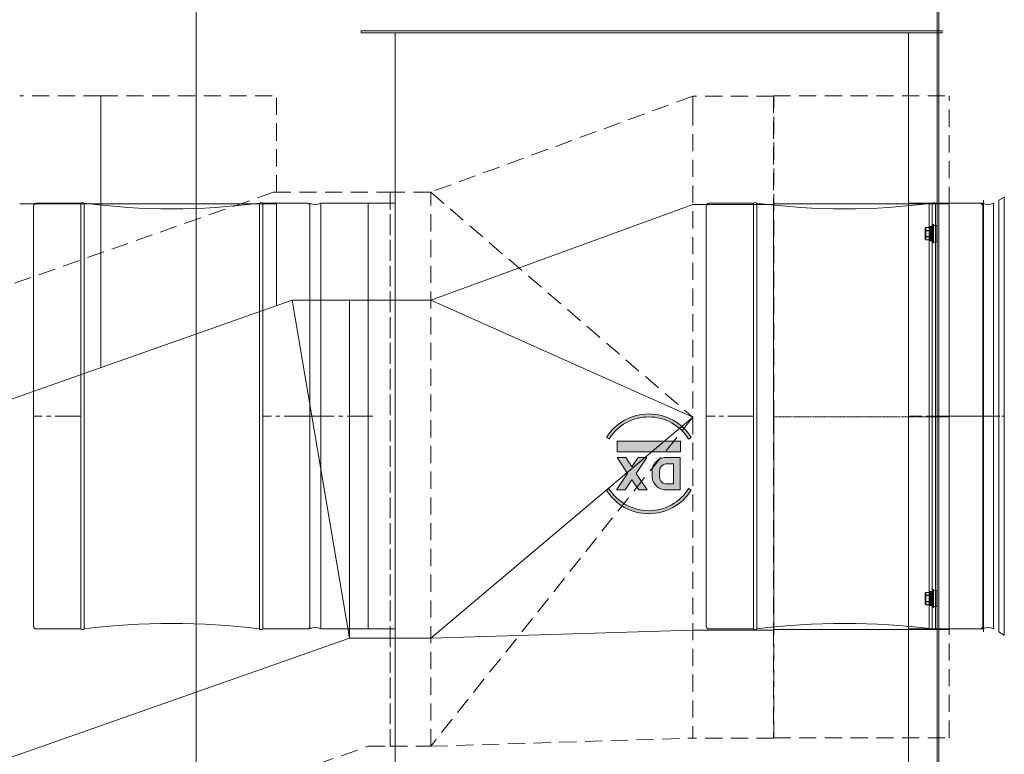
# Model space of a CAD drawing. Header units: millimetres. Extents: x -3034 to 546681, y -100001 to 133386.
# Tile 67 of 173: x 86403 to 87131, y -15283 to -14740. Entities that reach past the tile are written whole.
import ezdxf
from ezdxf import colors
from ezdxf.entities.mleader import LeaderData, LeaderLine
from ezdxf.lldxf.tags import DXFTag
from ezdxf.math import Vec2, Vec3

# ---------------------------------------------------------------- set-up
doc = ezdxf.new("R2010")
doc.units = ezdxf.units.MM
for name, pattern in [('ACAD_ISO02W100', [15, 12, -3]), ('ACAD_ISO03W100', [150, 60, -90]), ('CENTER2', [28.575, 19.05, -3.175, 3.175, -3.175]), ('DASHDOT', [1, 0.5, -0.25, 0, -0.25]), ('DASHED', [19.05, 12.7, -6.35])]:
    doc.linetypes.add(name, pattern=pattern)
for name, color, linetype in [('___INST__AR_podstawy', 3, 'Continuous'), ('ELEK CIENKIE', 80, 'Continuous'), ('ELEK ODGROMÓWKA', 214, 'Continuous'), ('FLUID-N4-INS', 7, 'Continuous'), ('FLUID-W11-INS', 7, 'Continuous'), ('FLUID-W11-SYM', 7, 'Continuous')]:
    doc.layers.add(name, color=color, linetype=linetype)
doc.layers.add('A-widok', color=7, linetype='Continuous', lineweight=15)
doc.layers.add('PT - otworowanie niżej', color=2, linetype='Continuous', lineweight=18)
doc.styles.add('ROMANS-ITALIC', font='ariali.ttf', dxfattribs={"width": 0.7, "oblique": 12})
tags = doc.linetypes.add('DASH', pattern=[15, 10, -5]).pattern_tags.tags
tags[6:7] = [DXFTag(74, 4), DXFTag(75, 0), DXFTag(340, '0'), DXFTag(46, 0.0), DXFTag(50, 0.0), DXFTag(44, 0.0), DXFTag(45, 0.0)]
tags[4:5] = [DXFTag(74, 4), DXFTag(75, 0), DXFTag(340, '0'), DXFTag(46, 0.0), DXFTag(50, 0.0), DXFTag(44, 0.0), DXFTag(45, 0.0)]

# ---------------------------------------------------------------- blocks, each defined once
blk = doc.blocks.new('iglice')
at = {"layer": 'ELEK CIENKIE', "color": 232, "linetype": 'ACAD_ISO03W100', "ltscale": 3}
blk.add_circle((-27813.9, 9135.33), 7540, dxfattribs=at)
blk = doc.blocks.new('wentDACH')
at = {"lineweight": 9}
h = blk.add_hatch(color=8, dxfattribs=at)
h.paths.add_polyline_path([(-99134.99, 28352.05, 0.55544), (-99197.66, 28352.14), (-99195.78, 28350.96, -0.55544), (-99136.87, 28350.87)])
h.paths.add_polyline_path([(-99136.93, 28314.21, -0.55544), (-99195.84, 28314.3), (-99197.72, 28313.13, 0.55544), (-99135.05, 28313.03)])
for points in [[(-99142.8, 28349.37), (-99189.8, 28349.37), (-99189.8, 28341.37), (-99142.8, 28341.37)], [(-99174.24, 28337.14), (-99178.86, 28330.25), (-99183.48, 28337.14), (-99189.85, 28337.14), (-99182.04, 28325.5), (-99190.25, 28313.27), (-99183.88, 28313.27), (-99178.86, 28320.76), (-99173.84, 28313.27), (-99167.47, 28313.27), (-99175.67, 28325.5), (-99167.87, 28337.14)]]:
    blk.add_hatch(color=8, dxfattribs=at).paths.add_polyline_path(points)
h = blk.add_hatch(color=8, dxfattribs=at)
h.paths.add_polyline_path([(-99143.14, 28337.26), (-99154.94, 28337.26, 0.374272), (-99163.93, 28326.55), (-99163.93, 28323.98, 0.374272), (-99154.94, 28313.27), (-99143.14, 28313.27)])
edge = h.paths.add_edge_path()
edge.add_line((-99158.48, 28325.82), (-99158.48, 28323.09))
edge.add_arc((-99153.16, 28322.99), 5.32, 538.93499, 621.01278)
edge.add_line((-99153.99, 28317.73), (-99148.09, 28317.73))
edge.add_line((-99148.09, 28317.73), (-99148.09, 28332.47))
edge.add_line((-99148.09, 28332.47), (-99153.99, 28332.47))
edge.add_arc((-99153.16, 28327.21), 5.32, 458.98722, 541.06501)
edge.add_line((-99158.48, 28327.11), (-99158.48, 28325.82))
at = {"color": 8, "linetype": 'Continuous', "lineweight": 9}
for p, q in [((-98952.86, 27944.11), (-98952.86, 28791.71)), ((-98951.66, 27944.11), (-98951.66, 28791.71)), ((-99379.17, 28652.9), (-99379.17, 28651.4)), ((-98949.17, 28652.9), (-99379.17, 28652.9)), ((-98949.17, 28652.9), (-98949.17, 28651.4)), ((-98949.17, 28651.4), (-99379.17, 28651.4)), ((-99354.17, 28651.4), (-99354.17, 28022.9)), ((-98974.17, 28651.4), (-98974.17, 28022.9)), ((-98903.19, 28529.9), (-98903.19, 28205.9)), ((-99621.77, 28212.35), (-99621.77, 28523.45)), ((-99586.77, 28525.4), (-99586.77, 28210.4)), ((-99572.07, 28524.9, 4893.5), (-99572.07, 28488.64, 4893.5)), ((-99452.17, 28525.4), (-99452.17, 28210.4)), ((-99452.17, 28525.4), (-99452.17, 28210.4)), ((-99452.17, 28525.4), (-99452.17, 28210.4)), ((-99442.07, 28521.88, 4893.5), (-99442.07, 28524.9, 4893.5)), ((-99442.07, 28449.5, 4893.5), (-99442.07, 28521.88, 4893.5)), ((-99417.17, 28525.4), (-99417.17, 28210.4)), ((-99417.17, 28212.35), (-99417.17, 28523.45)), ((-99409.17, 28525.4), (-99409.17, 28210.4)), ((-99374.17, 28525.4), (-99409.17, 28525.4)), ((-99409.17, 28525.4), (-99409.17, 28210.4)), ((-99374.17, 28525.4), (-99374.17, 28210.4)), ((-99133.81, 28524.58, 5387.43), (-99327.81, 28453.58, 5387.43)), ((-99123.77, 28212.35), (-99123.77, 28523.45)), ((-99088.77, 28525.4), (-99088.77, 28210.4)), ((-99074.1, 28524.9, 5308), (-99074.1, 28367.4, 5308)), ((-98958.89, 28525.4), (-98958.89, 28210.4)), ((-98958.89, 28525.4), (-98918.69, 28525.4)), ((-98954.17, 28525.4), (-98919.17, 28525.4)), ((-98954.17, 28525.4), (-98954.17, 28210.4)), ((-98954.17, 28525.4), (-98954.17, 28210.4)), ((-98954.17, 28525.4), (-98954.17, 28210.4)), ((-98954.17, 28525.4), (-98954.17, 28210.4)), ((-98944.1, 28367.4, 5308), (-98944.1, 28524.9, 5308)), ((-98919.17, 28525.4), (-98919.17, 28210.4)), ((-98919.17, 28525.4), (-98919.17, 28210.4)), ((-98919.17, 28525.4), (-98919.17, 28210.4)), ((-98919.17, 28212.35), (-98919.17, 28523.45)), ((-98918.69, 28527.65), (-98918.69, 28208.15)), ((-98911.17, 28525.4), (-98911.17, 28210.4)), ((-98911.17, 28525.4), (-98911.17, 28210.4)), ((-98907.19, 28527.65), (-98907.19, 28208.15)), ((-98961.62, 28506.98), (-98961.41, 28507.33)), ((-98961.62, 28506.91), (-98961.62, 28506.98)), ((-98961.36, 28505.73), (-98961.36, 28507.02)), ((-98958.26, 28507.48), (-98961.15, 28507.48)), ((-98961.15, 28507.44), (-98961.15, 28507.48)), ((-98958.26, 28507.44), (-98961.15, 28507.44)), ((-98958.26, 28507.86), (-98958.26, 28497.96)), ((-98957.96, 28508.16), (-98957.66, 28508.16)), ((-98957.96, 28508.16), (-98957.96, 28497.66)), ((-98957.66, 28497.66), (-98957.66, 28508.16)), ((-98957.36, 28497.96), (-98957.36, 28507.86)), ((-98956.34, 28509.91), (-98955.58, 28509.64)), ((-98956.34, 28509.91), (-98956.34, 28495.91)), ((-98955.58, 28509.64), (-98955.58, 28496.18)), ((-98955.58, 28508.91), (-98953.16, 28508.91)), ((-98953.16, 28508.91), (-98953.16, 28496.91)), ((-98961.66, 28506.83), (-98961.66, 28498.99)), ((-98961.66, 28504.2), (-98961.36, 28504.2)), ((-98961.36, 28501.62), (-98961.66, 28501.62)), ((-98961.62, 28505.57), (-98961.62, 28504.25)), ((-98961.36, 28504.2), (-98961.62, 28504.25)), ((-98961.62, 28501.57), (-98961.62, 28500.26)), ((-98961.15, 28505.05), (-98961.41, 28505.12)), ((-98961.15, 28500.77), (-98961.41, 28500.7)), ((-98961.36, 28504.2), (-98961.36, 28501.62)), ((-98961.36, 28500.09), (-98961.36, 28498.8)), ((-98958.26, 28505.31), (-98961.15, 28505.31)), ((-98961.15, 28505.05), (-98961.15, 28505.31)), ((-98958.26, 28505.05), (-98961.15, 28505.05)), ((-98958.26, 28500.77), (-98961.15, 28500.77)), ((-98961.15, 28500.51), (-98961.15, 28500.77)), ((-98958.26, 28500.51), (-98961.15, 28500.51)), ((-98961.62, 28498.84), (-98961.62, 28498.91)), ((-98961.62, 28498.84), (-98961.41, 28498.49)), ((-98958.26, 28498.38), (-98961.15, 28498.38)), ((-98961.15, 28498.34), (-98961.15, 28498.38)), ((-98958.26, 28498.34), (-98961.15, 28498.34)), ((-98957.96, 28497.66), (-98957.66, 28497.66)), ((-98956.34, 28495.91), (-98955.58, 28496.18)), ((-98955.58, 28496.91), (-98953.16, 28496.91)), ((-99572.07, 28488.64, 4893.5), (-99572.07, 28488.61, 4893.5)), ((-99572.07, 28488.61, 4893.5), (-99572.07, 28403.82, 4893.5)), ((-99387.81, 28203.58, 5387.43), (-99430.45, 28453.58, 5387.43)), ((-99387.81, 28453.58, 5387.43), (-99387.81, 28203.58, 5387.43)), ((-99327.81, 28453.58, 5387.43), (-99133.81, 28367.08, 5387.43)), ((-99133.81, 28367.08, 5387.43), (-99327.81, 28203.58, 5387.43)), ((-99073.81, 28209.58, 5387.43), (-99073.81, 28367.08, 5387.43)), ((-98944.1, 28209.9, 5308), (-98944.1, 28367.4, 5308)), ((-98961.62, 28236.98), (-98961.41, 28237.33)), ((-98958.26, 28237.48), (-98961.15, 28237.48)), ((-98961.15, 28237.44), (-98961.15, 28237.48)), ((-98958.26, 28237.44), (-98961.15, 28237.44)), ((-98958.26, 28237.86), (-98958.26, 28227.96)), ((-98957.96, 28238.16), (-98957.66, 28238.16)), ((-98957.96, 28238.16), (-98957.96, 28227.66)), ((-98957.66, 28227.66), (-98957.66, 28238.16)), ((-98957.36, 28227.96), (-98957.36, 28237.86)), ((-98956.34, 28239.91), (-98955.58, 28239.64)), ((-98956.34, 28239.91), (-98956.34, 28225.91)), ((-98955.58, 28239.64), (-98955.58, 28226.18)), ((-98955.58, 28238.91), (-98953.16, 28238.91)), ((-98953.16, 28238.91), (-98953.16, 28226.91)), ((-98961.66, 28236.83), (-98961.66, 28228.99)), ((-98961.66, 28234.2), (-98961.36, 28234.2)), ((-98961.36, 28231.62), (-98961.66, 28231.62)), ((-98961.62, 28236.91), (-98961.62, 28236.98)), ((-98961.62, 28235.57), (-98961.62, 28234.25)), ((-98961.36, 28234.2), (-98961.62, 28234.25)), ((-98961.62, 28231.57), (-98961.62, 28230.26)), ((-98961.15, 28235.05), (-98961.41, 28235.12)), ((-98961.15, 28230.77), (-98961.41, 28230.7)), ((-98961.36, 28235.73), (-98961.36, 28237.02)), ((-98961.36, 28234.2), (-98961.36, 28231.62)), ((-98961.36, 28230.09), (-98961.36, 28228.8)), ((-98958.26, 28235.31), (-98961.15, 28235.31)), ((-98961.15, 28235.05), (-98961.15, 28235.31)), ((-98958.26, 28235.05), (-98961.15, 28235.05)), ((-98958.26, 28230.77), (-98961.15, 28230.77)), ((-98961.15, 28230.51), (-98961.15, 28230.77)), ((-98958.26, 28230.51), (-98961.15, 28230.51)), ((-98961.62, 28228.84), (-98961.62, 28228.91)), ((-98961.62, 28228.84), (-98961.41, 28228.49)), ((-98958.26, 28228.38), (-98961.15, 28228.38)), ((-98961.15, 28228.34), (-98961.15, 28228.38)), ((-98958.26, 28228.34), (-98961.15, 28228.34)), ((-98957.96, 28227.66), (-98957.66, 28227.66)), ((-98956.34, 28225.91), (-98955.58, 28226.18)), ((-98955.58, 28226.91), (-98953.16, 28226.91)), ((-99327.81, 28203.58, 5387.43), (-99133.81, 28209.58, 5387.43)), ((-99074.1, 28212.93, 5308), (-99074.1, 28209.9, 5308)), ((-98958.89, 28210.4), (-98918.69, 28210.4))]:
    blk.add_line(p, q, dxfattribs=at)
at = {"color": 8, "lineweight": 9, "ltscale": 3}
for p, q in [((-98907.19, 28527.65), (-98903.19, 28529.9)), ((-98907.19, 28208.15), (-98903.19, 28205.9))]:
    blk.add_line(p, q, dxfattribs=at)
at = {"color": 8, "linetype": 'ByBlock', "lineweight": 9, "extrusion": (0, -1, -1.83697e-16)}
blk.add_line((-99572.07, 28524.9, 4850), (-99632.07, 28524.9, 4850), dxfattribs=at)
at = {"color": 8, "lineweight": 9}
for p, q in [((-99586.77, 28525.4), (-99619.86, 28525.4)), ((-99586.77, 28210.4), (-99586.77, 28525.15)), ((-99584.27, 28210.4), (-99584.27, 28525.4)), ((-99454.67, 28210.4), (-99454.67, 28525.4)), ((-99452.17, 28525.4), (-99419.09, 28525.4)), ((-99452.17, 28210.4), (-99452.17, 28525.15)), ((-99452.17, 28210.4), (-99452.17, 28525.15)), ((-99374.17, 28525.4), (-99354.17, 28525.4)), ((-99088.77, 28525.4), (-99121.86, 28525.4)), ((-99088.77, 28210.4), (-99088.77, 28525.15)), ((-99086.27, 28210.4), (-99086.27, 28525.4)), ((-98954.17, 28525.4), (-98974.17, 28525.4)), ((-98956.67, 28210.4), (-98956.67, 28525.4)), ((-98954.17, 28525.4), (-98921.09, 28525.4)), ((-98954.17, 28210.4), (-98954.17, 28525.15)), ((-98954.17, 28210.4), (-98954.17, 28525.15)), ((-99195.78, 28350.96), (-99197.66, 28352.14)), ((-99174.8, 28349.37), (-99189.8, 28349.37)), ((-99189.8, 28349.37), (-99189.8, 28341.37)), ((-99142.8, 28349.37), (-99174.8, 28349.37)), ((-99142.8, 28341.37), (-99142.8, 28349.37)), ((-99136.87, 28350.87), (-99134.99, 28352.05)), ((-99189.8, 28341.37), (-99142.8, 28341.37)), ((-99183.48, 28337.14), (-99189.85, 28337.14)), ((-99182.04, 28325.5), (-99189.85, 28337.14)), ((-99178.86, 28330.25), (-99183.48, 28337.14)), ((-99178.86, 28330.25), (-99174.24, 28337.14)), ((-99175.67, 28325.5), (-99167.87, 28337.14)), ((-99174.24, 28337.14), (-99167.87, 28337.14)), ((-99143.14, 28337.26), (-99154.94, 28337.26)), ((-99148.09, 28332.47), (-99153.99, 28332.47)), ((-99148.09, 28332.47), (-99148.09, 28317.73)), ((-99143.14, 28337.26), (-99143.14, 28313.27)), ((-99190.25, 28313.27), (-99182.04, 28325.5)), ((-99167.47, 28313.27), (-99175.67, 28325.5)), ((-99163.93, 28326.55), (-99163.93, 28323.98)), ((-99158.48, 28327.11), (-99158.48, 28325.82)), ((-99158.48, 28325.82), (-99158.48, 28323.09)), ((-99183.88, 28313.27), (-99178.86, 28320.76)), ((-99173.84, 28313.27), (-99178.86, 28320.76)), ((-99148.09, 28317.73), (-99153.99, 28317.73)), ((-99195.84, 28314.3), (-99197.72, 28313.13)), ((-99183.88, 28313.27), (-99190.25, 28313.27)), ((-99173.84, 28313.27), (-99167.47, 28313.27)), ((-99143.14, 28313.27), (-99154.94, 28313.27)), ((-99135.05, 28313.03), (-99136.93, 28314.21)), ((-99586.77, 28210.4), (-99619.86, 28210.4)), ((-99452.17, 28210.4), (-99419.09, 28210.4)), ((-99354.17, 28210.4), (-99409.17, 28210.4)), ((-99088.77, 28210.4), (-99121.86, 28210.4)), ((-98974.17, 28210.4), (-98919.17, 28210.4)), ((-98954.17, 28210.4), (-98921.09, 28210.4))]:
    blk.add_line(p, q, dxfattribs=at)
at = {"color": 8, "linetype": 'ByBlock', "lineweight": 9}
for p, q in [((-99572.07, 28524.9, 4893.5), (-99442.07, 28524.9, 4893.5)), ((-99073.81, 28524.58, 5387.43), (-99133.81, 28524.58, 5387.43)), ((-99074.1, 28524.9, 5308), (-98944.1, 28524.9, 5308)), ((-100420.81, 28105.58, 5387.43), (-99430.45, 28453.58, 5387.43)), ((-99430.45, 28453.58, 5387.43), (-99357.81, 28453.58, 5387.43)), ((-99357.81, 28453.58, 5387.43), (-99327.81, 28453.58, 5387.43)), ((-99073.81, 28209.58, 5387.43), (-99133.81, 28209.58, 5387.43)), ((-99074.1, 28209.9, 5308), (-98944.1, 28209.9, 5308)), ((-99387.81, 28203.58, 5387.43), (-100378.16, 27855.58, 5387.43)), ((-99357.81, 28203.58, 5387.43), (-99387.81, 28203.58, 5387.43)), ((-99357.81, 28203.58, 5387.43), (-99327.81, 28203.58, 5387.43))]:
    blk.add_line(p, q, dxfattribs=at)
at = {"color": 8, "linetype": 'Continuous', "lineweight": 9, "extrusion": (0, -1, -1.83697e-16)}
for p, q in [((-99572.07, 28488.61, 4850), (-99572.07, 28488.64, 4850)), ((-99572.07, 28403.82, 4850), (-99572.07, 28488.61, 4850))]:
    blk.add_line(p, q, dxfattribs=at)
at = {"color": 8, "linetype": 'CENTER2', "lineweight": 9}
for p, q in [((-99586.77, 28367.9), (-99621.77, 28367.9)), ((-99417.17, 28367.9), (-99452.17, 28367.9)), ((-99409.17, 28367.9), (-99417.17, 28367.9)), ((-99370.67, 28367.9), (-99412.67, 28367.9)), ((-99088.77, 28367.9), (-99123.77, 28367.9)), ((-98919.17, 28367.9), (-98954.17, 28367.9)), ((-98911.17, 28367.9), (-98919.17, 28367.9)), ((-98911.17, 28367.9), (-98919.17, 28367.9))]:
    blk.add_line(p, q, dxfattribs=at)
at = {"color": 8, "linetype": 'ACAD_ISO02W100', "lineweight": 9}
blk.add_line((-98919.17, 28367.9), (-98974.17, 28367.9), dxfattribs=at)
at = {"color": 8, "linetype": 'CENTER2', "lineweight": 9, "ltscale": 0.5}
blk.add_line((-98958.89, 28367.9), (-98903.19, 28367.9), dxfattribs=at)
at = {"color": 8, "linetype": 'Continuous', "lineweight": 9}
for centre, radius, start, end in [((-99619.82, 28523.45), 1.95, 89.07517, 180), ((-99419.12, 28523.45), 1.95, 0, 90.92483), ((-99413.17, 28532.33), 8, 240, 300), ((-99121.82, 28523.45), 1.95, 89.07517, 180), ((-98921.12, 28523.45), 1.95, 0, 90.92483), ((-98915.17, 28532.33), 8, 240, 300), ((-98915.17, 28532.33), 8, 240, 300), ((-98961.36, 28506.83), 0.3, 150, 180), ((-98959.39, 28506.07), 2.38, 157.81943, 159.38354), ((-98961.15, 28507.18), 0.3, 90, 150), ((-98957.96, 28507.86), 0.3, 90, 180), ((-98957.66, 28507.86), 0.3, 0, 90), ((-98936.58, 28502.91), 20.96, 160.49012, 172.46093), ((-98961.43, 28506.76), 0.226, 170.36621, 179.96619), ((-98961.37, 28506.76), 0.29, 174.90777, 179.99503), ((-98961.43, 28506.76), 0.231, 160.90249, 170.36362), ((-98978.7, 28591.9), 91.94, 280.70559, 280.87042), ((-98936.58, 28502.91), 20.96, 187.53907, 199.50988), ((-98961.37, 28499.06), 0.29, 180.0037, 184.59974), ((-98961.43, 28499.06), 0.226, 180.04026, 190.19775), ((-98961.37, 28499.06), 0.291, 184.60668, 194.43009), ((-98961.36, 28498.99), 0.3, 180, 210), ((-98961.43, 28499.06), 0.232, 190.201, 200.26092), ((-98961.36, 28499.06), 0.293, 194.49254, 210.41502), ((-98959.37, 28499.76), 2.41, 200.61012, 202.16935), ((-98961.15, 28498.64), 0.3, 210, 270), ((-98957.96, 28497.96), 0.3, 180, 270), ((-98957.66, 28497.96), 0.3, 270, 0), ((-98961.15, 28237.18), 0.3, 90, 150), ((-98957.96, 28237.86), 0.3, 90, 180), ((-98957.66, 28237.86), 0.3, 0, 90), ((-98936.58, 28232.91), 20.96, 160.49012, 172.46093), ((-98961.36, 28236.83), 0.3, 150, 180), ((-98961.43, 28236.76), 0.226, 170.36621, 179.96619), ((-98961.37, 28236.76), 0.29, 174.90777, 179.99503), ((-98961.43, 28236.76), 0.231, 160.90249, 170.36362), ((-98959.39, 28236.07), 2.38, 157.81943, 159.38354), ((-98978.7, 28321.9), 91.94, 280.70559, 280.87042), ((-98936.58, 28232.91), 20.96, 187.53907, 199.50988), ((-98961.37, 28229.06), 0.29, 180.0037, 184.59974), ((-98961.43, 28229.06), 0.226, 180.04026, 190.19775), ((-98961.37, 28229.06), 0.291, 184.60668, 194.43009), ((-98961.36, 28228.99), 0.3, 180, 210), ((-98961.43, 28229.06), 0.232, 190.201, 200.26092), ((-98961.36, 28229.06), 0.293, 194.49254, 210.41502), ((-98959.37, 28229.76), 2.41, 200.61012, 202.16935), ((-98961.15, 28228.64), 0.3, 210, 270), ((-98957.96, 28227.96), 0.3, 180, 270), ((-98957.66, 28227.96), 0.3, 270, 0), ((-99619.82, 28212.35), 1.95, 180, 270.92483), ((-99419.12, 28212.35), 1.95, 269.07517, 0), ((-99413.17, 28203.47), 8, 60, 120), ((-99121.82, 28212.35), 1.95, 180, 270.92483), ((-98921.12, 28212.35), 1.95, 269.07517, 0), ((-98915.17, 28203.47), 8, 60, 120), ((-98915.17, 28203.47), 8, 60, 120)]:
    blk.add_arc(centre, radius, start, end, dxfattribs=at)
at = {"color": 8, "lineweight": 9}
for centre, radius, start, end in [((-99585.52, 28523.93), 1.93, 49.7165, 130.2835), ((-99519.47, 29034.74), 513.44, 262.74949, 277.25051), ((-99453.42, 28523.93), 1.93, 49.7165, 130.2835), ((-99087.52, 28523.93), 1.93, 49.7165, 130.2835), ((-99021.47, 29034.74), 513.44, 262.74949, 277.25051), ((-98955.42, 28523.93), 1.93, 49.7165, 130.2835), ((-99166.36, 28332.59), 36.91, 31.8143, 148.01251), ((-99166.36, 28332.59), 34.69, 31.8143, 148.01251), ((-99153.28, 28326.75), 10.65, 98.98722, 181.06501), ((-99153.16, 28327.21), 5.32, 98.98722, 181.06501), ((-99153.28, 28323.78), 10.65, 178.93499, 261.01278), ((-99153.16, 28322.99), 5.32, 178.93499, 261.01278), ((-99166.36, 28332.59), 36.91, 211.8143, 328.01251), ((-99166.36, 28332.59), 34.69, 211.8143, 328.01251), ((-99585.52, 28211.88), 1.93, 229.7165, 310.2835), ((-99519.47, 27701.07), 513.44, 82.74949, 97.25051), ((-99453.42, 28211.88), 1.93, 229.7165, 310.2835), ((-99087.52, 28211.88), 1.93, 229.7165, 310.2835), ((-99021.47, 27701.07), 513.44, 82.74949, 97.25051), ((-98955.42, 28211.88), 1.93, 229.7165, 310.2835)]:
    blk.add_arc(centre, radius, start, end, dxfattribs=at)
at = {"color": 8, "linetype": 'Continuous', "lineweight": 9}
for points, knots in [([(-98961.64, 28506.84), (-98961.64, 28506.86), (-98961.61, 28506.92), (-98961.51, 28507), (-98961.42, 28507.02), (-98961.36, 28507.02)], [0, 0, 0, 0, 0.236651, 0.483944, 1, 1, 1, 1]), ([(-98961.36, 28507.02), (-98961.38, 28507.02), (-98961.44, 28507.02), (-98961.53, 28507), (-98961.59, 28506.95), (-98961.62, 28506.91)], [0, 0, 0, 0, 0.266728, 0.522071, 1, 1, 1, 1]), ([(-98961.59, 28506.97), (-98961.58, 28507), (-98961.53, 28507.12), (-98961.46, 28507.25), (-98961.41, 28507.33)], [0, 0, 0, 0, 0.246008, 1, 1, 1, 1]), ([(-98961.15, 28507.44), (-98961.18, 28507.45), (-98961.23, 28507.45), (-98961.31, 28507.43), (-98961.37, 28507.39), (-98961.4, 28507.35), (-98961.41, 28507.33)], [0, 0, 0, 0, 0.267241, 0.52245, 0.765558, 1, 1, 1, 1]), ([(-98961.36, 28507.02), (-98961.34, 28507.06), (-98961.28, 28507.2), (-98961.21, 28507.34), (-98961.15, 28507.44)], [0, 0, 0, 0, 0.244998, 1, 1, 1, 1]), ([(-98961.36, 28505.73), (-98961.4, 28505.73), (-98961.47, 28505.72), (-98961.57, 28505.66), (-98961.64, 28505.57), (-98961.66, 28505.5), (-98961.66, 28505.47)], [0, 0, 0, 0, 0.266369, 0.523411, 0.766776, 1, 1, 1, 1]), ([(-98961.66, 28505.47), (-98961.66, 28505.49), (-98961.65, 28505.52), (-98961.63, 28505.55), (-98961.62, 28505.57)], [0, 0, 0, 0, 0.480242, 1, 1, 1, 1]), ([(-98961.62, 28504.25), (-98961.62, 28504.25), (-98961.64, 28504.24), (-98961.66, 28504.22), (-98961.66, 28504.2)], [0, 0, 0, 0, 0.320641, 1, 1, 1, 1]), ([(-98961.66, 28501.62), (-98961.66, 28501.61), (-98961.65, 28501.59), (-98961.63, 28501.58), (-98961.62, 28501.57)], [0, 0, 0, 0, 0.200632, 1, 1, 1, 1]), ([(-98961.62, 28500.26), (-98961.63, 28500.27), (-98961.65, 28500.3), (-98961.66, 28500.34), (-98961.66, 28500.35)], [0, 0, 0, 0, 0.519684, 1, 1, 1, 1]), ([(-98961.66, 28500.35), (-98961.66, 28500.32), (-98961.64, 28500.25), (-98961.57, 28500.16), (-98961.47, 28500.11), (-98961.4, 28500.09), (-98961.36, 28500.09)], [0, 0, 0, 0, 0.233383, 0.47687, 0.733878, 1, 1, 1, 1]), ([(-98961.62, 28505.57), (-98961.59, 28505.61), (-98961.51, 28505.69), (-98961.41, 28505.72), (-98961.36, 28505.73)], [0, 0, 0, 0, 0.491984, 1, 1, 1, 1]), ([(-98961.41, 28505.12), (-98961.43, 28505.16), (-98961.51, 28505.3), (-98961.58, 28505.45), (-98961.62, 28505.57)], [0, 0, 0, 0, 0.254892, 1, 1, 1, 1]), ([(-98961.62, 28500.26), (-98961.6, 28500.29), (-98961.54, 28500.45), (-98961.47, 28500.59), (-98961.41, 28500.7)], [0, 0, 0, 0, 0.244927, 1, 1, 1, 1]), ([(-98961.36, 28500.09), (-98961.38, 28500.09), (-98961.44, 28500.11), (-98961.51, 28500.14), (-98961.57, 28500.19), (-98961.6, 28500.23), (-98961.62, 28500.26)], [0, 0, 0, 0, 0.25328, 0.508466, 0.758593, 1, 1, 1, 1]), ([(-98961.15, 28505.31), (-98961.21, 28505.3), (-98961.31, 28505.26), (-98961.39, 28505.17), (-98961.41, 28505.12)], [0, 0, 0, 0, 0.504746, 1, 1, 1, 1]), ([(-98961.15, 28500.51), (-98961.21, 28500.52), (-98961.31, 28500.57), (-98961.39, 28500.65), (-98961.41, 28500.7)], [0, 0, 0, 0, 0.504746, 1, 1, 1, 1]), ([(-98961.15, 28505.31), (-98961.17, 28505.34), (-98961.25, 28505.48), (-98961.32, 28505.62), (-98961.36, 28505.73)], [0, 0, 0, 0, 0.255256, 1, 1, 1, 1]), ([(-98961.36, 28500.09), (-98961.34, 28500.13), (-98961.28, 28500.27), (-98961.21, 28500.41), (-98961.15, 28500.51)], [0, 0, 0, 0, 0.244993, 1, 1, 1, 1]), ([(-98961.36, 28498.8), (-98961.42, 28498.8), (-98961.54, 28498.83), (-98961.62, 28498.93), (-98961.64, 28498.98)], [0, 0, 0, 0, 0.519404, 1, 1, 1, 1]), ([(-98961.62, 28498.91), (-98961.59, 28498.87), (-98961.51, 28498.81), (-98961.41, 28498.8), (-98961.36, 28498.8)], [0, 0, 0, 0, 0.479185, 1, 1, 1, 1]), ([(-98961.41, 28498.49), (-98961.43, 28498.52), (-98961.5, 28498.64), (-98961.56, 28498.76), (-98961.59, 28498.85)], [0, 0, 0, 0, 0.2544, 1, 1, 1, 1]), ([(-98961.15, 28498.38), (-98961.18, 28498.37), (-98961.23, 28498.37), (-98961.31, 28498.39), (-98961.37, 28498.43), (-98961.4, 28498.47), (-98961.41, 28498.49)], [0, 0, 0, 0, 0.267241, 0.52245, 0.765558, 1, 1, 1, 1]), ([(-98961.15, 28498.38), (-98961.17, 28498.41), (-98961.25, 28498.55), (-98961.32, 28498.69), (-98961.36, 28498.8)], [0, 0, 0, 0, 0.255188, 1, 1, 1, 1]), ([(-98961.59, 28236.97), (-98961.58, 28237), (-98961.53, 28237.12), (-98961.46, 28237.25), (-98961.41, 28237.33)], [0, 0, 0, 0, 0.246008, 1, 1, 1, 1]), ([(-98961.15, 28237.44), (-98961.18, 28237.45), (-98961.23, 28237.45), (-98961.31, 28237.43), (-98961.37, 28237.39), (-98961.4, 28237.35), (-98961.41, 28237.33)], [0, 0, 0, 0, 0.267241, 0.52245, 0.765558, 1, 1, 1, 1]), ([(-98961.36, 28237.02), (-98961.34, 28237.06), (-98961.28, 28237.2), (-98961.21, 28237.34), (-98961.15, 28237.44)], [0, 0, 0, 0, 0.244998, 1, 1, 1, 1]), ([(-98961.36, 28235.73), (-98961.4, 28235.73), (-98961.47, 28235.72), (-98961.57, 28235.66), (-98961.64, 28235.57), (-98961.66, 28235.5), (-98961.66, 28235.47)], [0, 0, 0, 0, 0.266369, 0.523411, 0.766776, 1, 1, 1, 1]), ([(-98961.66, 28235.47), (-98961.66, 28235.49), (-98961.65, 28235.52), (-98961.63, 28235.55), (-98961.62, 28235.57)], [0, 0, 0, 0, 0.480242, 1, 1, 1, 1]), ([(-98961.62, 28234.25), (-98961.62, 28234.25), (-98961.64, 28234.24), (-98961.66, 28234.22), (-98961.66, 28234.2)], [0, 0, 0, 0, 0.320641, 1, 1, 1, 1]), ([(-98961.66, 28231.62), (-98961.66, 28231.61), (-98961.65, 28231.59), (-98961.63, 28231.58), (-98961.62, 28231.57)], [0, 0, 0, 0, 0.200632, 1, 1, 1, 1]), ([(-98961.62, 28230.26), (-98961.63, 28230.27), (-98961.65, 28230.3), (-98961.66, 28230.34), (-98961.66, 28230.35)], [0, 0, 0, 0, 0.519684, 1, 1, 1, 1]), ([(-98961.66, 28230.35), (-98961.66, 28230.32), (-98961.64, 28230.25), (-98961.57, 28230.16), (-98961.47, 28230.11), (-98961.4, 28230.09), (-98961.36, 28230.09)], [0, 0, 0, 0, 0.233383, 0.47687, 0.733878, 1, 1, 1, 1]), ([(-98961.64, 28236.84), (-98961.64, 28236.86), (-98961.61, 28236.92), (-98961.51, 28237), (-98961.42, 28237.02), (-98961.36, 28237.02)], [0, 0, 0, 0, 0.236651, 0.483944, 1, 1, 1, 1]), ([(-98961.36, 28237.02), (-98961.38, 28237.02), (-98961.44, 28237.02), (-98961.53, 28237), (-98961.59, 28236.95), (-98961.62, 28236.91)], [0, 0, 0, 0, 0.266728, 0.522071, 1, 1, 1, 1]), ([(-98961.62, 28235.57), (-98961.59, 28235.61), (-98961.51, 28235.69), (-98961.41, 28235.72), (-98961.36, 28235.73)], [0, 0, 0, 0, 0.491984, 1, 1, 1, 1]), ([(-98961.41, 28235.12), (-98961.43, 28235.16), (-98961.51, 28235.3), (-98961.58, 28235.45), (-98961.62, 28235.57)], [0, 0, 0, 0, 0.254892, 1, 1, 1, 1]), ([(-98961.62, 28230.26), (-98961.6, 28230.29), (-98961.54, 28230.45), (-98961.47, 28230.59), (-98961.41, 28230.7)], [0, 0, 0, 0, 0.244927, 1, 1, 1, 1]), ([(-98961.36, 28230.09), (-98961.38, 28230.09), (-98961.44, 28230.11), (-98961.51, 28230.14), (-98961.57, 28230.19), (-98961.6, 28230.23), (-98961.62, 28230.26)], [0, 0, 0, 0, 0.25328, 0.508466, 0.758593, 1, 1, 1, 1]), ([(-98961.15, 28235.31), (-98961.21, 28235.3), (-98961.31, 28235.26), (-98961.39, 28235.17), (-98961.41, 28235.12)], [0, 0, 0, 0, 0.504746, 1, 1, 1, 1]), ([(-98961.15, 28230.51), (-98961.21, 28230.52), (-98961.31, 28230.57), (-98961.39, 28230.65), (-98961.41, 28230.7)], [0, 0, 0, 0, 0.504746, 1, 1, 1, 1]), ([(-98961.15, 28235.31), (-98961.17, 28235.34), (-98961.25, 28235.48), (-98961.32, 28235.62), (-98961.36, 28235.73)], [0, 0, 0, 0, 0.255256, 1, 1, 1, 1]), ([(-98961.36, 28230.09), (-98961.34, 28230.13), (-98961.28, 28230.27), (-98961.21, 28230.41), (-98961.15, 28230.51)], [0, 0, 0, 0, 0.244993, 1, 1, 1, 1]), ([(-98961.36, 28228.8), (-98961.42, 28228.8), (-98961.54, 28228.83), (-98961.62, 28228.93), (-98961.64, 28228.98)], [0, 0, 0, 0, 0.519404, 1, 1, 1, 1]), ([(-98961.62, 28228.91), (-98961.59, 28228.87), (-98961.51, 28228.81), (-98961.41, 28228.8), (-98961.36, 28228.8)], [0, 0, 0, 0, 0.479185, 1, 1, 1, 1]), ([(-98961.41, 28228.49), (-98961.43, 28228.52), (-98961.5, 28228.64), (-98961.56, 28228.76), (-98961.59, 28228.85)], [0, 0, 0, 0, 0.2544, 1, 1, 1, 1]), ([(-98961.15, 28228.38), (-98961.18, 28228.37), (-98961.23, 28228.37), (-98961.31, 28228.39), (-98961.37, 28228.43), (-98961.4, 28228.47), (-98961.41, 28228.49)], [0, 0, 0, 0, 0.267241, 0.52245, 0.765558, 1, 1, 1, 1]), ([(-98961.15, 28228.38), (-98961.17, 28228.41), (-98961.25, 28228.55), (-98961.32, 28228.69), (-98961.36, 28228.8)], [0, 0, 0, 0, 0.255188, 1, 1, 1, 1])]:
    blk.add_open_spline(points, degree=3, knots=knots, dxfattribs=at)
for points in [[(-98961.62, 28506.91), (-98961.64, 28506.87), (-98961.65, 28506.83), (-98961.66, 28506.79)], [(-98961.62, 28504.25), (-98961.56, 28504.55), (-98961.49, 28504.84), (-98961.41, 28505.12)], [(-98961.41, 28500.7), (-98961.49, 28500.99), (-98961.56, 28501.28), (-98961.62, 28501.57)], [(-98961.36, 28504.2), (-98961.3, 28504.49), (-98961.23, 28504.77), (-98961.15, 28505.05)], [(-98961.15, 28500.77), (-98961.23, 28501.05), (-98961.3, 28501.33), (-98961.36, 28501.62)], [(-98961.62, 28236.91), (-98961.64, 28236.87), (-98961.65, 28236.83), (-98961.66, 28236.79)], [(-98961.62, 28234.25), (-98961.56, 28234.55), (-98961.49, 28234.84), (-98961.41, 28235.12)], [(-98961.41, 28230.7), (-98961.49, 28230.99), (-98961.56, 28231.28), (-98961.62, 28231.57)], [(-98961.36, 28234.2), (-98961.3, 28234.49), (-98961.23, 28234.77), (-98961.15, 28235.05)], [(-98961.15, 28230.77), (-98961.23, 28231.05), (-98961.3, 28231.33), (-98961.36, 28231.62)]]:
    blk.add_open_spline(points, degree=3, dxfattribs=at)
at = {"layer": 'FLUID-N4-INS', "color": 8, "linetype": 'DASHED', "lineweight": 9, "extrusion": (0, -1, -1.83697e-16)}
for p, q in [((-99572.07, 28604.9, 4850), (-99632.07, 28604.9, 4850)), ((-99572.07, 28488.64, 4850), (-99572.07, 28604.9, 4850))]:
    blk.add_line(p, q, dxfattribs=at)
at = {"layer": 'FLUID-N4-INS', "color": 8, "linetype": 'DASHED', "lineweight": 9}
for p, q in [((-99572.07, 28604.9, 4893.5), (-99572.07, 28524.9, 4893.5)), ((-99572.07, 28604.9, 4893.5), (-99442.07, 28604.9, 4893.5)), ((-99442.07, 28533.58, 4893.5), (-99442.07, 28604.9, 4893.5))]:
    blk.add_line(p, q, dxfattribs=at)
at = {"layer": 'FLUID-W11-INS', "color": 8, "linetype": 'DASHED', "lineweight": 9}
for p, q in [((-99133.81, 28604.58, 5387.43), (-99327.81, 28533.58, 5387.43)), ((-99133.81, 28604.58, 5387.43), (-99133.81, 28595.66, 5387.43)), ((-99073.81, 28604.58, 5387.43), (-99133.81, 28604.58, 5387.43)), ((-99074.1, 28604.9, 5308), (-99074.1, 28524.9, 5308)), ((-99074.1, 28604.9, 5308), (-98944.1, 28604.9, 5308)), ((-99073.81, 28367.08, 5387.43), (-99073.81, 28604.58, 5387.43)), ((-98944.1, 28524.9, 5308), (-98944.1, 28604.9, 5308)), ((-99133.81, 28595.66, 5387.43), (-99133.81, 28367.08, 5387.43)), ((-99444.1, 28533.58, 5387.43), (-100434.45, 28185.58, 5387.43)), ((-99444.1, 28533.58, 5387.43), (-99357.81, 28533.58, 5387.43)), ((-99357.81, 28123.58, 5387.43), (-99357.81, 28533.58, 5387.43)), ((-99357.81, 28533.58, 5387.43), (-99357.81, 28123.58, 5387.43)), ((-99327.81, 28533.58, 5387.43), (-99357.81, 28533.58, 5387.43)), ((-99327.81, 28533.58, 5387.43), (-99133.81, 28367.08, 5387.43)), ((-99327.81, 28123.58, 5387.43), (-99327.81, 28533.58, 5387.43)), ((-99133.81, 28367.08, 5387.43), (-99327.81, 28123.58, 5387.43)), ((-99133.81, 28367.08, 5387.43), (-99133.81, 28129.58, 5387.43)), ((-99074.1, 28367.4, 5308), (-99074.1, 28212.93, 5308)), ((-99074.1, 28209.9, 5308), (-99074.1, 28129.9, 5308)), ((-99073.81, 28129.58, 5387.43), (-99073.81, 28209.58, 5387.43)), ((-98944.1, 28129.9, 5308), (-98944.1, 28209.9, 5308)), ((-99327.81, 28123.58, 5387.43), (-99133.81, 28129.58, 5387.43)), ((-99073.81, 28129.58, 5387.43), (-99133.81, 28129.58, 5387.43)), ((-99074.1, 28129.9, 5308), (-98944.1, 28129.9, 5308)), ((-100364.51, 27775.58, 5387.43), (-99374.16, 28123.58, 5387.43)), ((-99374.16, 28123.58, 5387.43), (-99357.81, 28123.58, 5387.43)), ((-99357.81, 28123.58, 5387.43), (-99327.81, 28123.58, 5387.43))]:
    blk.add_line(p, q, dxfattribs=at)
at = {"layer": 'FLUID-W11-SYM', "color": 8, "linetype": 'DASHDOT', "lineweight": 9}
for p in [(-98944.1, 28367.4, 5308), (-99073.81, 28367.4, 5308)]:
    blk.add_line(p, (-99074.1, 28367.4, 5308), dxfattribs=at)

msp = doc.modelspace()

# ---------------------------------------------------------------- linework, layer by layer
at = {"layer": 'A-widok', "color": 252, "linetype": 'DASH', "ltscale": 15, "true_color": 0x939393}
msp.add_lwpolyline([(86533.102, -15958.032), (90733.102, -15958.032), (90733.102, -13658.032), (86533.102, -13658.032)], close=True, dxfattribs=at)

# ---------------------------------------------------------------- block references
at = {"layer": '___INST__AR_podstawy', "color": 210, "lineweight": 40}
msp.add_blockref('wentDACH', (186034.592, -43400.942), dxfattribs=at)
at = {"layer": 'ELEK ODGROMÓWKA'}
msp.add_blockref('iglice', (111335.99, -24243.943), dxfattribs=at)

# ---------------------------------------------------------------- leaders
at = {"layer": 'PT - otworowanie niżej'}
ml = msp.add_multileader_mtext('Standard', dxfattribs=at)
ml.set_content('2 szt. o. p 35X35', color=256, style='ROMANS-ITALIC')
ml.set_leader_properties()
ml.build(insert=Vec2(0, 0))
ml.multileader.update_dxf_attribs({"has_text_frame": 1, "text_right_attachment_type": 5, "text_top_attachment_type": 0, "text_bottom_attachment_type": 0, "dogleg_length": 20, "arrow_head_size": 150})
ctx = ml.context
ctx.base_point, ctx.char_height, ctx.arrow_head_size, ctx.landing_gap_size, ctx.plane_origin = Vec3(86902.947, -15959.04), 120, 150, 50, Vec3(86017.382, -16889.723)
ctx.right_attachment, ctx.text_align_type = 5, 2
notes = []
notes.append((ctx, [(1, (1, 1, 0), (86702.947, -15959.04), (1, 0), 200, [(1, [(85456.748, -14804.201), (85456.748, -15431.27)], 256, [])])]))
ctx.mtext.insert, ctx.mtext.alignment, ctx.mtext.line_spacing_factor, ctx.mtext.flow_direction = Vec3(87854.256, -15882.382), 3, 0.8, 5
for ctx, leaders in notes:
    for number, flags, end, landing, length, lines in leaders:
        leader = LeaderData()
        leader.index, (leader.has_last_leader_line, leader.has_dogleg_vector, leader.attachment_direction) = number, flags
        leader.last_leader_point, leader.dogleg_vector, leader.dogleg_length = Vec3(end), Vec3(landing), length
        for number, points, colour, breaks in lines:
            line = LeaderLine()
            line.index, line.vertices, line.color, line.breaks = number, Vec3.list(points), colors.encode_raw_color(colour), breaks
            leader.lines.append(line)
        ctx.leaders.append(leader)

doc.saveas('drawing.dxf')
